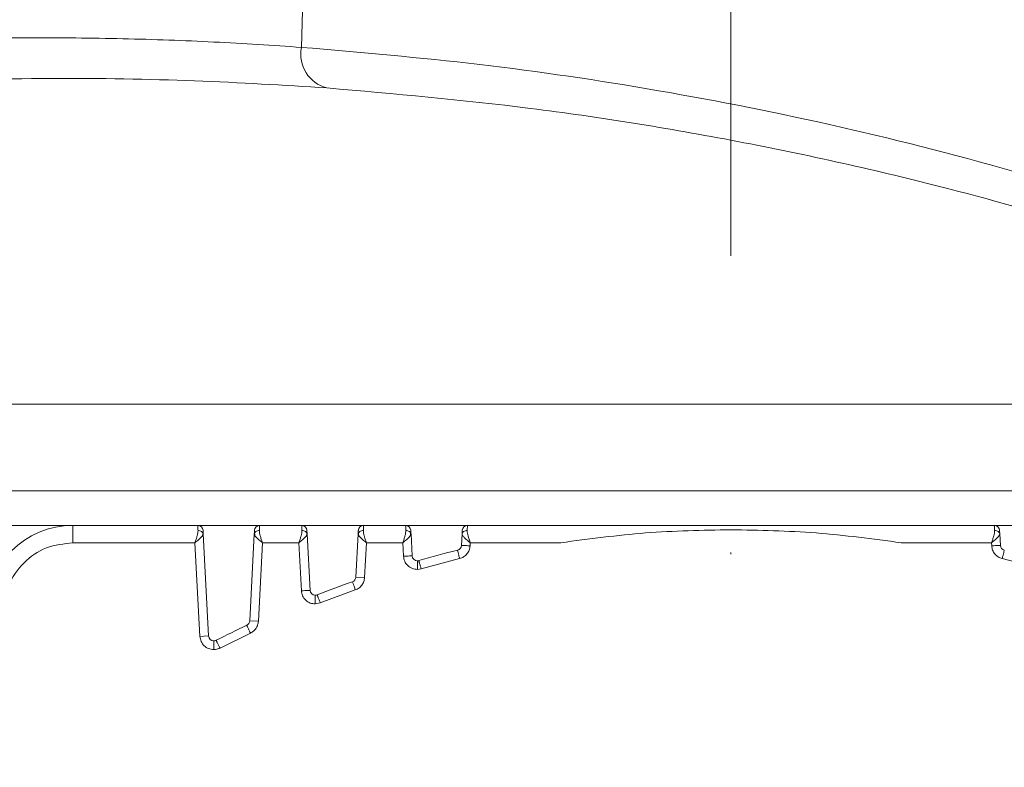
# Model space of a CAD drawing. Header units: millimetres. Extents: x 35469 to 44263, y -24881 to -16268.
# Tile 17 of 231: x 38503 to 38560, y -21986 to -21942. Entities that reach past the tile are written whole.
import ezdxf

# ---------------------------------------------------------------- set-up
doc = ezdxf.new("R2010")
doc.units = ezdxf.units.MM
doc.header["$LTSCALE"] = 0.3175
doc.linetypes.add('ACAD_ISO10W100', pattern=[18, 12, -3, 0, -3])
for name, color, linetype, lineweight in [('1轮廓实线层', 7, 'Continuous', 18), ('7标注层', 4, 'Continuous', 13), ('中心线', 4, 'ACAD_ISO10W100', 20)]:
    doc.layers.add(name, color=color, linetype=linetype, lineweight=lineweight)
doc.styles.add('标准汉字', font='gbenor.shx', dxfattribs={"bigfont": 'gbcbig.shx'})
doc.dimstyles.new('M1：18', dxfattribs={"dimscale": 18, "dimtxt": 3.5, "dimasz": 2.5, "dimexe": 2, "dimexo": 0, "dimgap": 1.5, "dimtad": 1, "dimdec": 1, "dimdsep": 46, "dimtxsty": '标准汉字', "dimcen": 5, "dimdle": 5, "dimclrd": 1, "dimclre": 1, "dimclrt": 256, "dimadec": 4, "dimazin": 2, "dimtfac": 1, "dimtdec": 1, "dimtmove": 0, "dimatfit": 3, "dimfxl": 1, "dimtolj": 1, "dimarcsym": 0})

# ---------------------------------------------------------------- blocks, each defined once
blk = doc.blocks.new('*D47')
at = {"layer": '7标注层', "color": 1, "lineweight": -2, "ltscale": 18, "transparency": 16777216}
blk.add_line((40133.937, -21590.737), (40484.689, -21492.383), dxfattribs=at)
at = {"layer": '7标注层', "color": 1, "transparency": 16777216}
blk.add_solid([(40486.714, -21499.604), (40482.664, -21485.161), (40528.018, -21480.233)], dxfattribs=at)
at = {"layer": 'Defpoints', "color": 0, "transparency": 16777216}
for p in [(40528.018, -21480.233), (38543.983, -22036.573)]:
    blk.add_point(p, dxfattribs=at)
at = {"layer": '7标注层', "transparency": 16777216, "insert": (40227.568, -21503.725), "char_height": 63, "attachment_point": 5, "rotation": 15.664, "style": '标准汉字'}
blk.add_mtext('\\A1;R2060', dxfattribs=at)

msp = doc.modelspace()

# ---------------------------------------------------------------- linework, layer by layer
at = {"layer": '1轮廓实线层', "ltscale": 18}
for p, q in [((38519.183, -21943.968), (38519.428, -21934.208)), ((38494.983, -21964.573), (38589.942, -21964.573)), ((38494.983, -21969.573), (38592.983, -21969.573)), ((38505.983, -21971.573), (38493.177, -21971.573)), ((38505.983, -21971.573), (38505.983, -21972.573)), ((38513.198, -21971.573), (38505.983, -21971.573)), ((38516.768, -21971.573), (38513.198, -21971.573)), ((38513.509, -21972.068), (38513.817, -21977.957)), ((38516.194, -21977.086), (38516.457, -21972.068)), ((38519.198, -21971.573), (38516.768, -21971.573)), ((38522.768, -21971.573), (38519.198, -21971.573)), ((38519.509, -21972.068), (38519.679, -21975.324)), ((38522.326, -21974.56), (38522.457, -21972.068)), ((38525.198, -21971.573), (38522.768, -21971.573)), ((38528.768, -21971.573), (38525.198, -21971.573)), ((38525.509, -21972.068), (38525.575, -21973.33)), ((38528.422, -21972.729), (38528.457, -21972.068)), ((38559.198, -21971.573), (38528.768, -21971.573)), ((38562.768, -21971.573), (38559.198, -21971.573)), ((38559.509, -21972.068), (38559.543, -21972.729)), ((38505.983, -21972.573), (38513.035, -21972.573)), ((38513.035, -21972.573), (38513.318, -21977.984)), ((38516.693, -21977.112), (38516.931, -21972.573)), ((38516.931, -21972.573), (38519.035, -21972.573)), ((38519.035, -21972.573), (38519.18, -21975.35)), ((38522.826, -21974.587), (38522.931, -21972.573)), ((38522.931, -21972.573), (38525.035, -21972.573)), ((38525.035, -21972.573), (38525.076, -21973.356)), ((38528.922, -21972.752), (38528.93, -21972.573)), ((38528.93, -21972.573), (38534.156, -21972.573)), ((38553.81, -21972.573), (38559.036, -21972.573)), ((38559.036, -21972.573), (38559.043, -21972.752)), ((38525.875, -21973.614), (38525.875, -21974.114)), ((38526.095, -21974.083), (38528.316, -21973.49)), ((38559.65, -21973.49), (38561.871, -21974.083)), ((38525.875, -21974.114), (38526.095, -21974.083)), ((38522.326, -21974.56), (38522.826, -21974.587)), ((38520.271, -21976.053), (38522.294, -21975.299)), ((38519.979, -21975.608), (38519.979, -21976.108)), ((38519.979, -21976.108), (38520.271, -21976.053)), ((38516.194, -21977.086), (38516.693, -21977.112)), ((38513.318, -21977.984), (38513.817, -21977.957)), ((38514.117, -21978.242), (38514.13, -21978.241)), ((38514.117, -21978.742), (38514.117, -21978.242)), ((38514.48, -21978.655), (38516.239, -21977.792))]:
    msp.add_line(p, q, dxfattribs=at)
at = {"layer": '1轮廓实线层', "lineweight": 20, "ltscale": 18}
for centre, radius, start, end in [((38521.166, -21944.357), 2.021, 168.9012, 255.3178), ((38505.983, -21976.573), 5, 90, 180), ((38513.198, -21971.873), 0.3, 3, 90), ((38516.768, -21971.873), 0.3, 90, 177), ((38519.198, -21971.873), 0.3, 3, 90), ((38522.768, -21971.873), 0.3, 90, 177), ((38525.198, -21971.873), 0.3, 3, 90), ((38528.768, -21971.873), 0.3, 90, 177), ((38559.198, -21971.873), 0.3, 3, 90), ((38543.983, -22036.573), 65.5, 103.94768, 105.97411), ((38528.123, -21972.713), 0.3, 283.9477, 357), ((38559.843, -21972.713), 0.3, 183, 256.0523), ((38525.875, -21973.314), 0.3, 183, 270), ((38525.875, -21973.314), 0.3, 270, 285.9741), ((38543.983, -22036.573), 65.5, 109.49227, 111.3953), ((38522.027, -21974.545), 0.3, 289.4923, 357), ((38519.979, -21975.308), 0.3, 183, 270), ((38519.979, -21975.308), 0.3, 270, 291.3953), ((38515.894, -21977.07), 0.3, 295.2695, 357), ((38543.983, -22036.573), 65.5, 115.26949, 116.99342), ((38514.117, -21977.942), 0.3, 183, 270)]:
    msp.add_arc(centre, radius, start, end, dxfattribs=at)
at = {"layer": '1轮廓实线层', "ltscale": 18}
for points, knots in [([(38445.68, -21952.09), (38448.982, -21951.119), (38455.622, -21949.167), (38465.68, -21946.975), (38475.635, -21945.311), (38485.318, -21944.196), (38494.626, -21943.563), (38502.454, -21943.378), (38508.918, -21943.448), (38514.227, -21943.637), (38517.518, -21943.857), (38519.183, -21943.968)], [0, 0, 0, 0, 14807.164631, 29772.535629, 44723.665019, 59588.17837, 74408.385403, 89348.099142, 99170.654133, 109080.109758, 119230.215216, 119230.215216, 119230.215216, 119230.215216]), ([(38594.983, -21965.253), (38594.369, -21964.898), (38590.227, -21962.508), (38582.417, -21958.912), (38571.667, -21954.623), (38560.946, -21951.198), (38550.304, -21948.462), (38539.788, -21946.381), (38529.377, -21944.84), (38522.601, -21944.26), (38519.183, -21943.968)], [0, 0, 0, 0, 2635.161073, 17773.629964, 32812.340604, 47762.615713, 62810.227282, 77877.053785, 92868.1872, 108123.435976, 108123.435976, 108123.435976, 108123.435976]), ([(38520.653, -21946.311), (38518.153, -21946.156), (38513.157, -21945.844), (38504.765, -21945.707), (38495.852, -21945.909), (38486.445, -21946.536), (38476.664, -21947.637), (38466.632, -21949.278), (38456.471, -21951.441), (38449.758, -21953.372), (38446.396, -21954.34)], [0, 0, 0, 0, 13648.587115, 27266.983669, 40882.365551, 54376.353871, 67897.431499, 81484.796161, 94971.931746, 108508.901423, 108508.901423, 108508.901423, 108508.901423]), ([(38520.653, -21946.311), (38524.552, -21946.655), (38532.33, -21947.339), (38544.316, -21949.273), (38555.45, -21951.738), (38565.678, -21954.654), (38574.957, -21957.83), (38584.251, -21961.699), (38590.955, -21964.839), (38594.488, -21966.885), (38594.983, -21967.172)], [0, 0, 0, 0, 17724.241135, 35354.530248, 52933.751904, 66117.935001, 79334.090758, 92622.079238, 105916.946611, 108080.322032, 108080.322032, 108080.322032, 108080.322032]), ([(38513.035, -21972.573), (38513.059, -21972.504), (38513.105, -21972.369), (38513.162, -21972.179), (38513.202, -21972.012), (38513.207, -21971.919), (38513.209, -21971.874)], [0, 0, 0, 0, 15999.591967, 30865.063953, 44753.148672, 57720.281654, 57720.281654, 57720.281654, 57720.281654]), ([(38513.209, -21971.874), (38513.208, -21971.827), (38513.204, -21971.736), (38513.2, -21971.61), (38513.199, -21971.588), (38513.198, -21971.573)], [0, 0, 0, 0, 11306.751932, 22307.705703, 43295.188961, 43295.188961, 43295.188961, 43295.188961]), ([(38513.509, -21972.068), (38513.503, -21972.042), (38513.492, -21971.989), (38513.422, -21971.923), (38513.323, -21971.879), (38513.246, -21971.875), (38513.209, -21971.874)], [0, 0, 0, 0, 13886.845201, 28861.678381, 43836.539888, 57723.353868, 57723.353868, 57723.353868, 57723.353868]), ([(38513.395, -21972.261), (38513.43, -21972.223), (38513.496, -21972.15), (38513.505, -21972.094), (38513.509, -21972.068)], [0, 0, 0, 0, 17346.869373, 32555.855659, 32555.855659, 32555.855659, 32555.855659]), ([(38513.464, -21972.183), (38513.472, -21972.153), (38513.49, -21972.091), (38513.486, -21972.027), (38513.485, -21971.993)], [0, 0, 0, 0, 15448.448422, 32556.316808, 32556.316808, 32556.316808, 32556.316808]), ([(38513.509, -21972.068), (38513.507, -21972.037), (38513.504, -21971.974), (38513.499, -21971.885), (38513.498, -21971.869), (38513.498, -21971.858)], [0, 0, 0, 0, 10847.374934, 21706.065796, 43293.181946, 43293.181946, 43293.181946, 43293.181946]), ([(38516.457, -21972.068), (38516.46, -21972.009), (38516.465, -21971.921), (38516.468, -21971.866), (38516.468, -21971.86), (38516.468, -21971.858)], [0, 0, 0, 0, 21593.414027, 32419.971525, 43290.761534, 43290.761534, 43290.761534, 43290.761534]), ([(38516.457, -21972.068), (38516.462, -21972.042), (38516.473, -21971.989), (38516.544, -21971.923), (38516.643, -21971.879), (38516.72, -21971.875), (38516.757, -21971.874)], [0, 0, 0, 0, 13885.573343, 28859.03282, 43832.492308, 57718.065681, 57718.065681, 57718.065681, 57718.065681]), ([(38516.457, -21972.068), (38516.461, -21972.093), (38516.47, -21972.148), (38516.534, -21972.22), (38516.569, -21972.259)], [0, 0, 0, 0, 15110.210325, 32553.150267, 32553.150267, 32553.150267, 32553.150267]), ([(38516.481, -21971.994), (38516.479, -21972.027), (38516.476, -21972.091), (38516.493, -21972.154), (38516.502, -21972.184)], [0, 0, 0, 0, 17107.779395, 32553.552285, 32553.552285, 32553.552285, 32553.552285]), ([(38516.768, -21971.573), (38516.767, -21971.588), (38516.766, -21971.61), (38516.762, -21971.736), (38516.758, -21971.827), (38516.757, -21971.874)], [0, 0, 0, 0, 20986.136094, 31986.381273, 43292.403339, 43292.403339, 43292.403339, 43292.403339]), ([(38516.757, -21971.874), (38516.759, -21971.919), (38516.764, -21972.012), (38516.804, -21972.179), (38516.861, -21972.369), (38516.907, -21972.504), (38516.931, -21972.573)], [0, 0, 0, 0, 12965.280075, 26852.926537, 41715.285661, 57715.384168, 57715.384168, 57715.384168, 57715.384168]), ([(38519.035, -21972.573), (38519.059, -21972.504), (38519.105, -21972.369), (38519.162, -21972.179), (38519.202, -21972.012), (38519.207, -21971.919), (38519.209, -21971.874)], [0, 0, 0, 0, 15996.903715, 30859.877991, 44745.629221, 57710.583465, 57710.583465, 57710.583465, 57710.583465]), ([(38519.209, -21971.874), (38519.208, -21971.827), (38519.204, -21971.736), (38519.2, -21971.61), (38519.199, -21971.588), (38519.198, -21971.573)], [0, 0, 0, 0, 11305.357064, 22304.953692, 43289.84781, 43289.84781, 43289.84781, 43289.84781]), ([(38519.509, -21972.068), (38519.503, -21972.042), (38519.492, -21971.989), (38519.422, -21971.923), (38519.323, -21971.879), (38519.246, -21971.875), (38519.209, -21971.874)], [0, 0, 0, 0, 13884.512869, 28856.830987, 43829.177427, 57713.659081, 57713.659081, 57713.659081, 57713.659081]), ([(38519.395, -21972.261), (38519.43, -21972.223), (38519.496, -21972.15), (38519.505, -21972.094), (38519.509, -21972.068)], [0, 0, 0, 0, 17343.970857, 32550.41585, 32550.41585, 32550.41585, 32550.41585]), ([(38519.464, -21972.183), (38519.472, -21972.153), (38519.49, -21972.091), (38519.486, -21972.027), (38519.485, -21971.993)], [0, 0, 0, 0, 15445.867175, 32550.877047, 32550.877047, 32550.877047, 32550.877047]), ([(38519.509, -21972.068), (38519.507, -21972.037), (38519.504, -21971.974), (38519.499, -21971.885), (38519.498, -21971.869), (38519.498, -21971.858)], [0, 0, 0, 0, 10846.037789, 21703.390111, 43287.84524, 43287.84524, 43287.84524, 43287.84524]), ([(38522.457, -21972.068), (38522.46, -21972.009), (38522.465, -21971.921), (38522.468, -21971.866), (38522.468, -21971.86), (38522.468, -21971.858)], [0, 0, 0, 0, 21590.767618, 32415.998253, 43285.455978, 43285.455978, 43285.455978, 43285.455978]), ([(38522.457, -21972.068), (38522.462, -21972.042), (38522.473, -21971.989), (38522.544, -21971.923), (38522.643, -21971.879), (38522.72, -21971.875), (38522.757, -21971.874)], [0, 0, 0, 0, 13883.250646, 28854.205449, 43825.160264, 57708.410939, 57708.410939, 57708.410939, 57708.410939]), ([(38522.457, -21972.068), (38522.461, -21972.093), (38522.47, -21972.148), (38522.534, -21972.22), (38522.569, -21972.259)], [0, 0, 0, 0, 15107.695592, 32547.732223, 32547.732223, 32547.732223, 32547.732223]), ([(38522.481, -21971.994), (38522.479, -21972.027), (38522.476, -21972.091), (38522.493, -21972.154), (38522.502, -21972.184)], [0, 0, 0, 0, 17104.931942, 32548.134005, 32548.134005, 32548.134005, 32548.134005]), ([(38522.768, -21971.573), (38522.767, -21971.588), (38522.766, -21971.61), (38522.762, -21971.736), (38522.758, -21971.827), (38522.757, -21971.874)], [0, 0, 0, 0, 20983.565319, 31982.462982, 43287.100075, 43287.100075, 43287.100075, 43287.100075]), ([(38522.757, -21971.874), (38522.759, -21971.919), (38522.764, -21972.012), (38522.804, -21972.179), (38522.861, -21972.369), (38522.907, -21972.504), (38522.931, -21972.573)], [0, 0, 0, 0, 12963.111911, 26848.43598, 41708.30966, 57705.732548, 57705.732548, 57705.732548, 57705.732548]), ([(38525.035, -21972.573), (38525.059, -21972.504), (38525.105, -21972.369), (38525.162, -21972.179), (38525.202, -21972.012), (38525.207, -21971.919), (38525.209, -21971.874)], [0, 0, 0, 0, 15994.236818, 30854.733293, 44738.169606, 57700.962443, 57700.962443, 57700.962443, 57700.962443]), ([(38525.209, -21971.874), (38525.208, -21971.827), (38525.204, -21971.736), (38525.2, -21971.61), (38525.199, -21971.588), (38525.198, -21971.573)], [0, 0, 0, 0, 11303.978887, 22302.234612, 43284.570573, 43284.570573, 43284.570573, 43284.570573]), ([(38525.509, -21972.068), (38525.503, -21972.042), (38525.492, -21971.989), (38525.422, -21971.923), (38525.323, -21971.879), (38525.246, -21971.875), (38525.209, -21971.874)], [0, 0, 0, 0, 13882.199101, 28852.022175, 43821.873566, 57704.041456, 57704.041456, 57704.041456, 57704.041456]), ([(38525.395, -21972.261), (38525.43, -21972.223), (38525.496, -21972.15), (38525.505, -21972.094), (38525.509, -21972.068)], [0, 0, 0, 0, 17341.095448, 32545.019401, 32545.019401, 32545.019401, 32545.019401]), ([(38525.464, -21972.183), (38525.472, -21972.153), (38525.49, -21972.091), (38525.486, -21972.027), (38525.485, -21971.993)], [0, 0, 0, 0, 15443.306504, 32545.480645, 32545.480645, 32545.480645, 32545.480645]), ([(38525.509, -21972.068), (38525.507, -21972.037), (38525.504, -21971.974), (38525.499, -21971.885), (38525.498, -21971.869), (38525.498, -21971.858)], [0, 0, 0, 0, 10874.781706, 21701.359836, 43282.573077, 43282.573077, 43282.573077, 43282.573077]), ([(38528.468, -21971.858), (38528.468, -21971.86), (38528.468, -21971.866), (38528.465, -21971.921), (38528.46, -21972.009), (38528.457, -21972.068)], [0, 0, 0, 0, 10868.249647, 21692.277119, 43280.645047, 43280.645047, 43280.645047, 43280.645047]), ([(38528.457, -21972.068), (38528.462, -21972.042), (38528.473, -21971.989), (38528.544, -21971.923), (38528.643, -21971.879), (38528.72, -21971.875), (38528.757, -21971.874)], [0, 0, 0, 0, 13880.946537, 28849.416713, 43817.886879, 57698.83339, 57698.83339, 57698.83339, 57698.83339]), ([(38528.457, -21972.068), (38528.462, -21972.095), (38528.474, -21972.154), (38528.579, -21972.274), (38528.738, -21972.416), (38528.865, -21972.52), (38528.93, -21972.573)], [0, 0, 0, 0, 12564.97505, 26834.805894, 41931.973445, 57695.412173, 57695.412173, 57695.412173, 57695.412173]), ([(38528.768, -21971.573), (38528.767, -21971.588), (38528.766, -21971.61), (38528.762, -21971.736), (38528.758, -21971.827), (38528.757, -21971.874)], [0, 0, 0, 0, 20981.022678, 31978.589786, 43281.860752, 43281.860752, 43281.860752, 43281.860752]), ([(38528.757, -21971.874), (38528.759, -21971.92), (38528.764, -21972.015), (38528.822, -21972.247), (38528.886, -21972.442), (38528.93, -21972.573)], [0, 0, 0, 0, 10004.6629, 20704.293562, 43278.451533, 43278.451533, 43278.451533, 43278.451533]), ([(38559.036, -21972.573), (38559.058, -21972.509), (38559.103, -21972.374), (38559.16, -21972.186), (38559.202, -21972.013), (38559.207, -21971.92), (38559.209, -21971.874)], [0, 0, 0, 0, 14841.859836, 30744.786886, 44290.067706, 57647.866238, 57647.866238, 57647.866238, 57647.866238]), ([(38559.036, -21972.573), (38559.104, -21972.517), (38559.231, -21972.413), (38559.388, -21972.272), (38559.492, -21972.155), (38559.503, -21972.096), (38559.509, -21972.068)], [0, 0, 0, 0, 16555.032832, 30742.69155, 44910.206236, 57646.539906, 57646.539906, 57646.539906, 57646.539906]), ([(38559.209, -21971.874), (38559.208, -21971.827), (38559.204, -21971.736), (38559.2, -21971.61), (38559.199, -21971.588), (38559.198, -21971.573)], [0, 0, 0, 0, 11296.484649, 22287.449108, 43255.875767, 43255.875767, 43255.875767, 43255.875767]), ([(38559.209, -21971.874), (38559.246, -21971.875), (38559.323, -21971.879), (38559.422, -21971.923), (38559.492, -21971.989), (38559.503, -21972.042), (38559.509, -21972.068)], [0, 0, 0, 0, 13869.429095, 28825.479452, 43781.529794, 57650.958855, 57650.958855, 57650.958855, 57650.958855]), ([(38559.509, -21972.068), (38559.507, -21972.037), (38559.504, -21971.974), (38559.499, -21971.885), (38559.498, -21971.869), (38559.498, -21971.858)], [0, 0, 0, 0, 10867.578473, 21686.985299, 43253.903587, 43253.903587, 43253.903587, 43253.903587]), ([(38513.035, -21972.573), (38513.106, -21972.516), (38513.241, -21972.406), (38513.345, -21972.308), (38513.395, -21972.261)], [0, 0, 0, 0, 17170.581205, 32554.372496, 32554.372496, 32554.372496, 32554.372496]), ([(38516.569, -21972.259), (38516.618, -21972.305), (38516.723, -21972.404), (38516.859, -21972.515), (38516.931, -21972.573)], [0, 0, 0, 0, 15321.772122, 32551.203523, 32551.203523, 32551.203523, 32551.203523]), ([(38519.035, -21972.573), (38519.106, -21972.516), (38519.241, -21972.406), (38519.345, -21972.308), (38519.395, -21972.261)], [0, 0, 0, 0, 17167.711266, 32548.931267, 32548.931267, 32548.931267, 32548.931267]), ([(38522.569, -21972.259), (38522.618, -21972.305), (38522.723, -21972.404), (38522.859, -21972.515), (38522.931, -21972.573)], [0, 0, 0, 0, 15319.222859, 32545.787401, 32545.787401, 32545.787401, 32545.787401]), ([(38525.035, -21972.573), (38525.106, -21972.516), (38525.241, -21972.406), (38525.345, -21972.308), (38525.395, -21972.261)], [0, 0, 0, 0, 17164.8642, 32543.5334, 32543.5334, 32543.5334, 32543.5334]), ([(38528.316, -21973.49), (38528.307, -21973.456), (38528.291, -21973.39), (38528.261, -21973.269), (38528.228, -21973.138), (38528.206, -21973.05), (38528.197, -21973.011), (38528.196, -21973.007), (38528.195, -21973.005)], [0, 0, 0, 0, 10914.627318, 21595.435107, 41417.992223, 61240.54934, 71921.357128, 82835.984446, 82835.984446, 82835.984446, 82835.984446]), ([(38528.316, -21973.49), (38528.396, -21973.462), (38528.558, -21973.407), (38528.748, -21973.228), (38528.888, -21973.007), (38528.911, -21972.837), (38528.922, -21972.752)], [0, 0, 0, 0, 14335.123418, 28766.428037, 43363.265616, 57684.623792, 57684.623792, 57684.623792, 57684.623792]), ([(38528.422, -21972.729), (38528.426, -21972.729), (38528.433, -21972.73), (38528.486, -21972.732), (38528.555, -21972.736), (38528.656, -21972.741), (38528.78, -21972.747), (38528.88, -21972.751), (38528.922, -21972.752)], [0, 0, 0, 0, 14635.432823, 28054.555642, 40255.569647, 51236.84325, 69466.148796, 82842.807485, 82842.807485, 82842.807485, 82842.807485]), ([(38559.043, -21972.752), (38559.086, -21972.751), (38559.185, -21972.747), (38559.31, -21972.741), (38559.41, -21972.736), (38559.48, -21972.732), (38559.533, -21972.73), (38559.54, -21972.729), (38559.543, -21972.729)], [0, 0, 0, 0, 13365.408455, 31579.382772, 42551.420931, 54742.173675, 68150.010786, 82773.134961, 82773.134961, 82773.134961, 82773.134961]), ([(38559.043, -21972.752), (38559.055, -21972.839), (38559.079, -21973.01), (38559.22, -21973.229), (38559.408, -21973.407), (38559.57, -21973.462), (38559.65, -21973.49)], [0, 0, 0, 0, 14709.481628, 28901.186894, 43314.853225, 57637.98364, 57637.98364, 57637.98364, 57637.98364]), ([(38559.65, -21973.49), (38559.659, -21973.456), (38559.675, -21973.39), (38559.705, -21973.269), (38559.738, -21973.138), (38559.759, -21973.05), (38559.769, -21973.011), (38559.77, -21973.007), (38559.771, -21973.005)], [0, 0, 0, 0, 10905.331313, 21577.042241, 41382.716455, 61188.390669, 71860.101597, 82765.432911, 82765.432911, 82765.432911, 82765.432911]), ([(38525.076, -21973.356), (38525.091, -21973.453), (38525.123, -21973.654), (38525.311, -21973.908), (38525.574, -21974.082), (38525.777, -21974.104), (38525.875, -21974.114)], [0, 0, 0, 0, 13888.366199, 28841.626425, 43795.203, 57683.929281, 57683.929281, 57683.929281, 57683.929281]), ([(38526.095, -21974.083), (38526.077, -21974.023), (38526.051, -21973.93), (38526.019, -21973.818), (38525.997, -21973.741), (38525.979, -21973.679), (38525.962, -21973.619), (38525.959, -21973.609), (38525.957, -21973.603)], [0, 0, 0, 0, 19834.816615, 30512.246007, 41416.265769, 52320.285532, 62997.714923, 82832.531538, 82832.531538, 82832.531538, 82832.531538]), ([(38522.294, -21975.299), (38522.268, -21975.227), (38522.22, -21975.09), (38522.166, -21974.938), (38522.133, -21974.845), (38522.129, -21974.833), (38522.127, -21974.827)], [0, 0, 0, 0, 16714.264119, 31963.786873, 44412.545733, 57677.461996, 57677.461996, 57677.461996, 57677.461996]), ([(38522.294, -21975.299), (38522.366, -21975.267), (38522.51, -21975.202), (38522.677, -21975.028), (38522.794, -21974.819), (38522.815, -21974.663), (38522.826, -21974.587)], [0, 0, 0, 0, 14413.881941, 28844.690471, 43577.553263, 57675.879746, 57675.879746, 57675.879746, 57675.879746]), ([(38519.18, -21975.35), (38519.196, -21975.447), (38519.228, -21975.648), (38519.415, -21975.902), (38519.679, -21976.076), (38519.882, -21976.098), (38519.979, -21976.108)], [0, 0, 0, 0, 13885.873732, 28836.269871, 43786.836599, 57672.90376, 57672.90376, 57672.90376, 57672.90376]), ([(38520.271, -21976.053), (38520.248, -21975.994), (38520.213, -21975.904), (38520.17, -21975.796), (38520.141, -21975.721), (38520.117, -21975.661), (38520.095, -21975.603), (38520.091, -21975.594), (38520.088, -21975.587)], [0, 0, 0, 0, 19831.061426, 30506.469333, 41408.424712, 52310.380091, 62985.787998, 82816.849424, 82816.849424, 82816.849424, 82816.849424]), ([(38516.239, -21977.792), (38516.301, -21977.757), (38516.426, -21977.685), (38516.566, -21977.519), (38516.666, -21977.326), (38516.684, -21977.183), (38516.693, -21977.112)], [0, 0, 0, 0, 14348.205624, 28801.122166, 43187.66939, 57660.174054, 57660.174054, 57660.174054, 57660.174054]), ([(38516.239, -21977.792), (38516.22, -21977.753), (38516.176, -21977.663), (38516.123, -21977.553), (38516.081, -21977.465), (38516.052, -21977.403), (38516.028, -21977.352), (38516.024, -21977.345), (38516.023, -21977.341)], [0, 0, 0, 0, 13552.987423, 31693.72951, 41934.289848, 53511.347556, 67196.286382, 82800.406556, 82800.406556, 82800.406556, 82800.406556]), ([(38513.318, -21977.984), (38513.335, -21978.084), (38513.368, -21978.285), (38513.554, -21978.535), (38513.813, -21978.708), (38514.016, -21978.731), (38514.117, -21978.742)], [0, 0, 0, 0, 14413.815485, 28827.635508, 43241.460069, 57655.289169, 57655.289169, 57655.289169, 57655.289169]), ([(38514.48, -21978.655), (38514.452, -21978.599), (38514.408, -21978.512), (38514.355, -21978.409), (38514.319, -21978.337), (38514.289, -21978.28), (38514.261, -21978.224), (38514.256, -21978.215), (38514.253, -21978.209)], [0, 0, 0, 0, 19825.0641, 30497.243417, 41395.901632, 52294.55981, 62966.73901, 82791.802647, 82791.802647, 82791.802647, 82791.802647]), ([(38514.117, -21978.742), (38514.18, -21978.738), (38514.307, -21978.731), (38514.422, -21978.68), (38514.48, -21978.655)], [0, 0, 0, 0, 16256.455286, 32516.960639, 32516.960639, 32516.960639, 32516.960639])]:
    msp.add_open_spline(points, degree=3, knots=knots, dxfattribs=at)
for points in [[(38534.156, -21972.573), (38535.787, -21972.355), (38539.048, -21971.918), (38542.338, -21971.855), (38543.983, -21971.823)], [(38543.983, -21971.823), (38545.628, -21971.855), (38548.918, -21971.918), (38552.179, -21972.355), (38553.81, -21972.573)], [(38501.983, -21976.573), (38502.043, -21976.049), (38502.163, -21975.001), (38503.088, -21973.679), (38504.41, -21972.754), (38505.459, -21972.634), (38505.983, -21972.573)], [(38525.076, -21973.356), (38525.141, -21973.353), (38525.272, -21973.346), (38525.437, -21973.337), (38525.552, -21973.331), (38525.567, -21973.33), (38525.575, -21973.33)], [(38519.18, -21975.35), (38519.246, -21975.346), (38519.376, -21975.34), (38519.541, -21975.331), (38519.657, -21975.325), (38519.672, -21975.324), (38519.679, -21975.324)], [(38514.117, -21978.242), (38514.141, -21978.24), (38514.188, -21978.238), (38514.232, -21978.219), (38514.253, -21978.209)]]:
    msp.add_open_spline(points, degree=3, dxfattribs=at)
at = {"layer": '7标注层', "ltscale": 18}
msp.add_arc((38543.983, -22036.573), 567.193, 193, 167, dxfattribs=at)
at = {"layer": '中心线', "ltscale": 18}
msp.add_line((38543.983, -22264.907), (38543.983, -21808.992), dxfattribs=at)

# ---------------------------------------------------------------- dimensions: what is measured, and where the dimension line sits
at = {"layer": '7标注层', "ltscale": 18}
dim = msp.add_radius_dim(center=(38543.983, -22036.573), mpoint=(40528.018, -21480.233), text='R2060', dimstyle='M1：18', override={"dimsah": 1, "dimtzin": 8}, dxfattribs=at)
dim.commit()
dim.dimension.update_dxf_attribs({"geometry": '*D47', "text_midpoint": (40243.362, -21560.053), "dimtype": 164})

doc.saveas('drawing.dxf')
